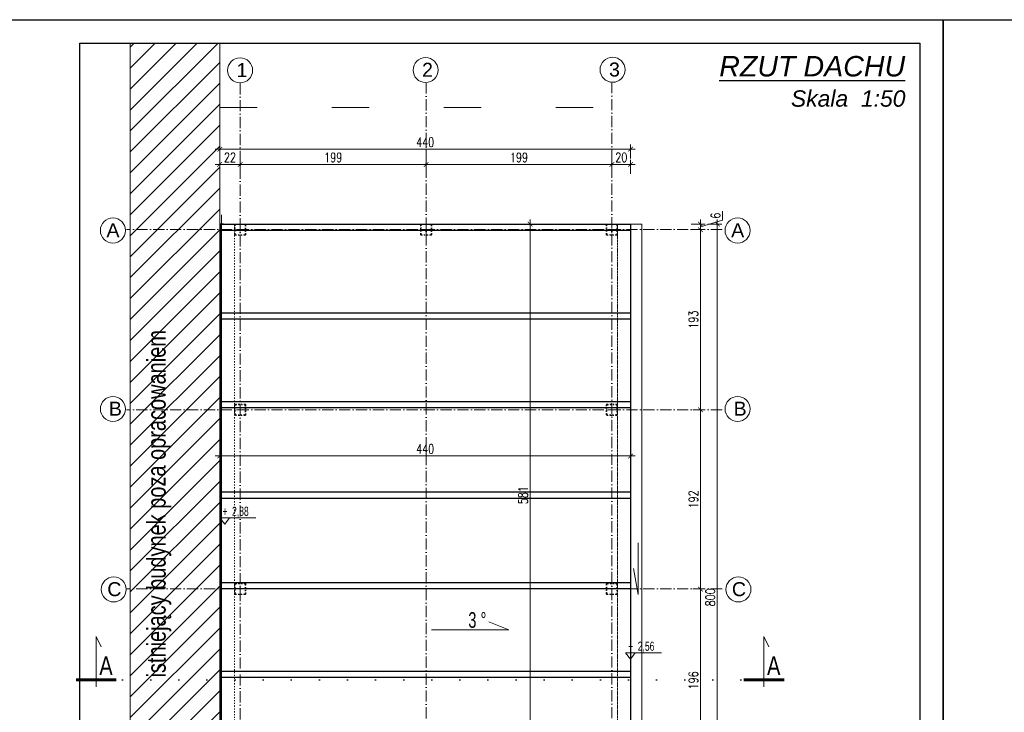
# Model space of a CAD drawing. Header units: millimetres. Extents: x 0 to 27018, y 10208 to 12867.
# Tile 21 of 25: x 22413 to 23468, y 10951 to 11693. Entities that reach past the tile are written whole.
import ezdxf
from ezdxf.enums import TextEntityAlignment as Align

# ---------------------------------------------------------------- set-up
doc = ezdxf.new("R2010")
doc.units = ezdxf.units.MM
for name, pattern in [('1105-AUCH-KA-PZ-AR-110-C$0$POL-01000-RG-1A(TYPE B)$0$CERCHOVANA2', [120, 40, -80, 0, 0, 0, 0]), ('ACAD_ISO03W100', [30, 12, -18]), ('ACAD_ISO07W100', [3, 0, -3]), ('ACAD_ISO10W100', [18, 12, -3, 0, -3])]:
    doc.linetypes.add(name, pattern=pattern)
for name, color, linetype, lineweight in [('0. PRZEKROJOWA', 7, 'Continuous', 30), ('izolacja', 191, 'BATTING', 0), ('opis', 241, 'Continuous', 13), ('osie', 43, 'ACAD_ISO10W100', 0), ('PRZEKROJOWA', 7, 'Continuous', 40), ('RAMKA', 4, 'Continuous', 60), ('siatka', 30, 'ACAD_ISO03W100', 25), ('widok', 103, 'Continuous', 20), ('wymiar', 13, 'Continuous', 13)]:
    doc.layers.add(name, color=color, linetype=linetype, lineweight=lineweight)
doc.layers.add('Znak północy', color=7, linetype='Continuous')
doc.styles.add('4mm', font='txt', dxfattribs={"width": 0.8, "height": 20})
doc.styles.add('8mm', font='txt', dxfattribs={"width": 0.8, "height": 40})
doc.styles.add('arial CE', font='txt')
doc.styles.add('MÓJ', font='txt', dxfattribs={"width": 0.8, "height": 20})
doc.styles.add('NOWY 50', font='romans.shx', dxfattribs={"width": 0.75, "height": 10})
doc.linetypes.add('BATTING', pattern='A,0.00254,-2.54,[134,ltypeshp.shx,S=2.54,R=0,X=-2.54,Y=0],-5.08,[134,ltypeshp.shx,S=2.54,R=180,X=2.54,Y=0],-2.54', length=10.16254)
doc.dimstyles.new('NOWY 1DO50', dxfattribs={"dimtxt": 20, "dimasz": 5, "dimexe": 5, "dimexo": 5, "dimgap": 2.5, "dimtad": 1, "dimdec": 0, "dimtxsty": 'NOWY 50', "dimblk": 'ARCHTICK', "dimcen": 1.25, "dimdle": 5, "dimclrd": 256, "dimclre": 256, "dimclrt": 256, "dimadec": 0, "dimazin": 0, "dimtfac": 1, "dimtdec": 0, "dimtmove": 1, "dimatfit": 0, "dimldrblk": 'ARCHTICK', "dimfxl": 10, "dimfxlon": 1, "dimlwd": -1, "dimlwe": -1, "dimarcsym": 0})

# ---------------------------------------------------------------- blocks, each defined once
blk = doc.blocks.new('*U2687')
for p, q in [((84.8, 75.4), (84.8, -32.2)), ((84.8, -32.2), (74.1, -10.5))]:
    blk.add_line(p, q)
at = {"layer": 'RAMKA'}
blk.add_line((41.7, 60.2), (127.5, 60.2), dxfattribs=at)
at = {"style": '8mm', "width": 0.8}
blk.add_attdef('A', text='', height=40, dxfattribs=at).set_placement((63.8, 30.1), align=Align.MIDDLE)
blk = doc.blocks.new('*U2803')
blk.add_lwpolyline([(-1.6, 0), (96.9, 0), (71.5, -10.1)])
at = {"style": '4mm', "width": 0.7}
blk.add_attdef('SPA', text='', height=20, dxfattribs=at).set_placement((47.6, 13.1), align=Align.MIDDLE)
blk = doc.blocks.new('_ArchTick')
at = {"color": 0, "linetype": 'ByBlock', "const_width": 0.15}
blk.add_lwpolyline([(-0.5, -0.5), (0.5, 0.5)], dxfattribs=at)
blk = doc.blocks.new('*D2865')
at = {"layer": 'Defpoints', "color": 0}
for p in [(23067.5, 11554), (22627.5, 11483.7), (23067.5, 11483.7)]:
    blk.add_point(p, dxfattribs=at)
at = {"layer": 'wymiar'}
for p, q in [((22627.5, 11544), (22627.5, 11559)), ((23067.5, 11544), (23067.5, 11559)), ((22622.5, 11554), (23072.5, 11554))]:
    blk.add_line(p, q, dxfattribs=at)
at = {"layer": 'wymiar', "linetype": 'ByBlock', "xscale": 5, "yscale": 5, "zscale": 5, "rotation": 180}
blk.add_blockref('_ArchTick', (22627.5, 11554), dxfattribs=at)
at = {"layer": 'wymiar', "linetype": 'ByBlock', "xscale": 5, "yscale": 5, "zscale": 5}
blk.add_blockref('_ArchTick', (23067.5, 11554), dxfattribs=at)
at = {"layer": 'wymiar', "insert": (22847.5, 11561.5), "char_height": 10, "attachment_point": 5, "style": 'NOWY 50'}
blk.add_mtext('440', dxfattribs=at)
blk = doc.blocks.new('*D2866')
at = {"layer": 'Defpoints', "color": 0}
for p in [(22649.5, 11537.6), (22627.5, 11473.7), (22649.5, 11473.7)]:
    blk.add_point(p, dxfattribs=at)
at = {"layer": 'wymiar'}
for p, q in [((22622.5, 11537.6), (22654.5, 11537.6)), ((22627.5, 11527.6), (22627.5, 11542.6)), ((22649.5, 11527.6), (22649.5, 11542.6))]:
    blk.add_line(p, q, dxfattribs=at)
at = {"layer": 'wymiar', "linetype": 'ByBlock', "xscale": 5, "yscale": 5, "zscale": 5, "rotation": 180}
blk.add_blockref('_ArchTick', (22627.5, 11537.6), dxfattribs=at)
at = {"layer": 'wymiar', "linetype": 'ByBlock', "xscale": 5, "yscale": 5, "zscale": 5}
blk.add_blockref('_ArchTick', (22649.5, 11537.6), dxfattribs=at)
at = {"layer": 'wymiar', "insert": (22638.5, 11545.1), "char_height": 10, "attachment_point": 5, "style": 'NOWY 50'}
blk.add_mtext('22', dxfattribs=at)
blk = doc.blocks.new('*D2867')
at = {"layer": 'Defpoints', "color": 0}
for p in [(22848.5, 11537.6), (22848.5, 11525.4), (22649.5, 11483.7)]:
    blk.add_point(p, dxfattribs=at)
at = {"layer": 'wymiar'}
for p, q in [((22644.5, 11537.6), (22853.5, 11537.6)), ((22649.5, 11527.6), (22649.5, 11542.6)), ((22848.5, 11530.4), (22848.5, 11542.6))]:
    blk.add_line(p, q, dxfattribs=at)
at = {"layer": 'wymiar', "linetype": 'ByBlock', "xscale": 5, "yscale": 5, "zscale": 5, "rotation": 180}
blk.add_blockref('_ArchTick', (22649.5, 11537.6), dxfattribs=at)
at = {"layer": 'wymiar', "linetype": 'ByBlock', "xscale": 5, "yscale": 5, "zscale": 5}
blk.add_blockref('_ArchTick', (22848.5, 11537.6), dxfattribs=at)
at = {"layer": 'wymiar', "insert": (22749, 11545.1), "char_height": 10, "attachment_point": 5, "style": 'NOWY 50'}
blk.add_mtext('199', dxfattribs=at)
blk = doc.blocks.new('*D2868')
at = {"layer": 'Defpoints', "color": 0}
for p in [(23047.5, 11537.6), (22848.5, 11525.4), (23047.5, 11509.6)]:
    blk.add_point(p, dxfattribs=at)
at = {"layer": 'wymiar'}
for p, q in [((22843.5, 11537.6), (23052.5, 11537.6)), ((22848.5, 11530.4), (22848.5, 11542.6)), ((23047.5, 11527.6), (23047.5, 11542.6))]:
    blk.add_line(p, q, dxfattribs=at)
at = {"layer": 'wymiar', "linetype": 'ByBlock', "xscale": 5, "yscale": 5, "zscale": 5, "rotation": 180}
blk.add_blockref('_ArchTick', (22848.5, 11537.6), dxfattribs=at)
at = {"layer": 'wymiar', "linetype": 'ByBlock', "xscale": 5, "yscale": 5, "zscale": 5}
blk.add_blockref('_ArchTick', (23047.5, 11537.6), dxfattribs=at)
at = {"layer": 'wymiar', "insert": (22948, 11545.1), "char_height": 10, "attachment_point": 5, "style": 'NOWY 50'}
blk.add_mtext('199', dxfattribs=at)
blk = doc.blocks.new('*D2869')
at = {"layer": 'Defpoints', "color": 0}
for p in [(23067.5, 11537.6), (23047.5, 11509.6), (23067.5, 11473.7)]:
    blk.add_point(p, dxfattribs=at)
at = {"layer": 'wymiar'}
for p, q in [((23042.5, 11537.6), (23072.5, 11537.6)), ((23047.5, 11527.6), (23047.5, 11542.6)), ((23067.5, 11527.6), (23067.5, 11542.6))]:
    blk.add_line(p, q, dxfattribs=at)
at = {"layer": 'wymiar', "linetype": 'ByBlock', "xscale": 5, "yscale": 5, "zscale": 5, "rotation": 180}
blk.add_blockref('_ArchTick', (23047.5, 11537.6), dxfattribs=at)
at = {"layer": 'wymiar', "linetype": 'ByBlock', "xscale": 5, "yscale": 5, "zscale": 5}
blk.add_blockref('_ArchTick', (23067.5, 11537.6), dxfattribs=at)
at = {"layer": 'wymiar', "insert": (23057.5, 11545.1), "char_height": 10, "attachment_point": 5, "style": 'NOWY 50'}
blk.add_mtext('20', dxfattribs=at)
blk = doc.blocks.new('*D2875')
at = {"layer": 'Defpoints', "color": 0}
for p in [(22986, 11473.7), (22959.9, 10892.7), (22986, 10892.7)]:
    blk.add_point(p, dxfattribs=at)
at = {"layer": 'wymiar'}
for p, q in [((22969.9, 11473.7), (22954.9, 11473.7)), ((22959.9, 11478.7), (22959.9, 10887.7)), ((22969.9, 10892.7), (22954.9, 10892.7))]:
    blk.add_line(p, q, dxfattribs=at)
at = {"layer": 'wymiar', "linetype": 'ByBlock', "xscale": 5, "yscale": 5, "zscale": 5}
for p, rotation in [((22959.9, 11473.7), 90), ((22959.9, 10892.7), 270)]:
    blk.add_blockref('_ArchTick', p, dxfattribs=dict(at, rotation=rotation))
at = {"layer": 'wymiar', "insert": (22952.4, 11183.2), "char_height": 10, "attachment_point": 5, "rotation": 90, "style": 'NOWY 50'}
blk.add_mtext('581', dxfattribs=at)
blk = doc.blocks.new('*D2877')
at = {"layer": 'Defpoints', "color": 0}
for p in [(23067.5, 11225.2), (22627.5, 11217.6), (23067.5, 11217.6)]:
    blk.add_point(p, dxfattribs=at)
at = {"layer": 'wymiar'}
for p, q in [((22627.5, 11222.6), (22627.5, 11230.2)), ((23067.5, 11222.6), (23067.5, 11230.2)), ((22622.5, 11225.2), (23072.5, 11225.2))]:
    blk.add_line(p, q, dxfattribs=at)
at = {"layer": 'wymiar', "linetype": 'ByBlock', "xscale": 5, "yscale": 5, "zscale": 5, "rotation": 180}
blk.add_blockref('_ArchTick', (22627.5, 11225.2), dxfattribs=at)
at = {"layer": 'wymiar', "linetype": 'ByBlock', "xscale": 5, "yscale": 5, "zscale": 5}
blk.add_blockref('_ArchTick', (23067.5, 11225.2), dxfattribs=at)
at = {"layer": 'wymiar', "insert": (22847.5, 11232.7), "char_height": 10, "attachment_point": 5, "style": 'NOWY 50'}
blk.add_mtext('440', dxfattribs=at)
blk = doc.blocks.new('*D2878')
at = {"layer": 'Defpoints', "color": 0}
for p in [(23073.4, 11473.7), (23067.5, 10673.7), (23160.4, 10673.7)]:
    blk.add_point(p, dxfattribs=at)
at = {"layer": 'wymiar'}
for p, q in [((23150.4, 11473.7), (23165.4, 11473.7)), ((23160.4, 11478.7), (23160.4, 10668.7)), ((23150.4, 10673.7), (23165.4, 10673.7))]:
    blk.add_line(p, q, dxfattribs=at)
at = {"layer": 'wymiar', "linetype": 'ByBlock', "xscale": 5, "yscale": 5, "zscale": 5}
for p, rotation in [((23160.4, 11473.7), 90), ((23160.4, 10673.7), 270)]:
    blk.add_blockref('_ArchTick', p, dxfattribs=dict(at, rotation=rotation))
at = {"layer": 'wymiar', "insert": (23152.9, 11073.7), "char_height": 10, "attachment_point": 5, "rotation": 90, "style": 'NOWY 50'}
blk.add_mtext('800', dxfattribs=at)
blk = doc.blocks.new('*D2879')
at = {"layer": 'Defpoints', "color": 0}
for p in [(23067.4, 11473.7), (23067.5, 11467.7), (23142.3, 11467.7)]:
    blk.add_point(p, dxfattribs=at)
at = {"layer": 'wymiar'}
for p, q in [((23166.1, 11487.5), (23166.1, 11477.8)), ((23132.3, 11473.7), (23147.3, 11473.7)), ((23142.3, 11478.7), (23142.3, 11462.7)), ((23142.3, 11473.7), (23142.3, 11478.7)), ((23166.1, 11477.8), (23142.3, 11470.7)), ((23132.3, 11467.7), (23147.3, 11467.7)), ((23142.3, 11467.7), (23142.3, 11462.7))]:
    blk.add_line(p, q, dxfattribs=at)
at = {"layer": 'wymiar', "linetype": 'ByBlock', "xscale": 5, "yscale": 5, "zscale": 5}
for p, rotation in [((23142.3, 11473.7), 270), ((23142.3, 11467.7), 90)]:
    blk.add_blockref('_ArchTick', p, dxfattribs=dict(at, rotation=rotation))
at = {"layer": 'wymiar', "insert": (23158.6, 11482.6), "char_height": 10, "attachment_point": 5, "rotation": 90, "style": 'NOWY 50'}
blk.add_mtext('6', dxfattribs=at)
blk = doc.blocks.new('*D2880')
at = {"layer": 'Defpoints', "color": 0}
for p in [(23067.5, 11467.7), (23129.2, 11274.7), (23142.3, 11274.7)]:
    blk.add_point(p, dxfattribs=at)
at = {"layer": 'wymiar'}
for p, q in [((23142.3, 11472.7), (23142.3, 11269.7)), ((23132.3, 11467.7), (23147.3, 11467.7)), ((23134.2, 11274.7), (23147.3, 11274.7))]:
    blk.add_line(p, q, dxfattribs=at)
at = {"layer": 'wymiar', "linetype": 'ByBlock', "xscale": 5, "yscale": 5, "zscale": 5}
for p, rotation in [((23142.3, 11467.7), 90), ((23142.3, 11274.7), 270)]:
    blk.add_blockref('_ArchTick', p, dxfattribs=dict(at, rotation=rotation))
at = {"layer": 'wymiar', "insert": (23134.8, 11371.2), "char_height": 10, "attachment_point": 5, "rotation": 90, "style": 'NOWY 50'}
blk.add_mtext('193', dxfattribs=at)
blk = doc.blocks.new('*D2881')
at = {"layer": 'Defpoints', "color": 0}
for p in [(23129.2, 11274.7), (23129.2, 11082.7), (23142.3, 11082.7)]:
    blk.add_point(p, dxfattribs=at)
at = {"layer": 'wymiar'}
for p, q in [((23134.2, 11274.7), (23147.3, 11274.7)), ((23142.3, 11279.7), (23142.3, 11077.7)), ((23134.2, 11082.7), (23147.3, 11082.7))]:
    blk.add_line(p, q, dxfattribs=at)
at = {"layer": 'wymiar', "linetype": 'ByBlock', "xscale": 5, "yscale": 5, "zscale": 5}
for p, rotation in [((23142.3, 11274.7), 90), ((23142.3, 11082.7), 270)]:
    blk.add_blockref('_ArchTick', p, dxfattribs=dict(at, rotation=rotation))
at = {"layer": 'wymiar', "insert": (23134.8, 11178.7), "char_height": 10, "attachment_point": 5, "rotation": 90, "style": 'NOWY 50'}
blk.add_mtext('192', dxfattribs=at)
blk = doc.blocks.new('*D2882')
at = {"layer": 'Defpoints', "color": 0}
for p in [(23129.2, 11082.7), (23121.4, 10886.7), (23142.3, 10886.7)]:
    blk.add_point(p, dxfattribs=at)
at = {"layer": 'wymiar'}
for p, q in [((23134.2, 11082.7), (23147.3, 11082.7)), ((23142.3, 11087.7), (23142.3, 10881.7)), ((23132.3, 10886.7), (23147.3, 10886.7))]:
    blk.add_line(p, q, dxfattribs=at)
at = {"layer": 'wymiar', "linetype": 'ByBlock', "xscale": 5, "yscale": 5, "zscale": 5}
for p, rotation in [((23142.3, 11082.7), 90), ((23142.3, 10886.7), 270)]:
    blk.add_blockref('_ArchTick', p, dxfattribs=dict(at, rotation=rotation))
at = {"layer": 'wymiar', "insert": (23134.8, 10984.7), "char_height": 10, "attachment_point": 5, "rotation": 90, "style": 'NOWY 50'}
blk.add_mtext('196', dxfattribs=at)
blk = doc.blocks.new('*U2918')
for p, q in [((-10.7, 13.7), (68.1, 13.7)), ((0, 0), (-10.7, 13.7)), ((10.7, 13.7), (0, 0))]:
    blk.add_line(p, q)
at = {"style": '4mm', "width": 0.7}
blk.add_attdef('ZN', text='', height=20, dxfattribs=at).set_placement((0.6, 17.6), align=Align.CENTER)
blk.add_attdef('POZ', (16.1, 18.1), '', height=20, dxfattribs=at)
blk = doc.blocks.new('*U2920')
for p, q in [((-10.7, 13.7), (68.1, 13.7)), ((0, 0), (-10.7, 13.7)), ((10.7, 13.7), (0, 0))]:
    blk.add_line(p, q)
at = {"style": '4mm', "width": 0.7}
blk.add_attdef('ZN', text='', height=20, dxfattribs=at).set_placement((0.6, 17.6), align=Align.CENTER)
blk.add_attdef('POZ', (16.1, 18.1), '', height=20, dxfattribs=at)

msp = doc.modelspace()

# ---------------------------------------------------------------- hatches: boundary and pattern name
at = {"layer": 'wymiar'}
h = msp.add_hatch(dxfattribs=at)
h.set_pattern_fill('ANSI31', color=256, scale=5)
h.set_pattern_definition([(45, (1021.208, 3533.518), (-11.22532, 11.22532), [])])
h.paths.add_polyline_path([(22627.5, 10436.9), (22531.5, 10436.9), (22531.5, 11667.7), (22627.5, 11667.7)])

# ---------------------------------------------------------------- linework, layer by layer
for points in [[(23067.5, 11473.7), (23067.5, 11466.7), (22629.5, 11466.7), (22629.5, 11473.7), (23067.5, 11473.7)], [(23067.5, 11378.7), (23067.5, 11371.7), (22629.5, 11371.7), (22629.5, 11378.7), (23067.5, 11378.7)], [(23067.5, 11283.7), (23067.5, 11276.7), (22629.5, 11276.7), (22629.5, 11283.7), (23067.4, 11283.7)], [(23067.5, 11186.7), (23067.5, 11179.7), (22629.5, 11179.7), (22629.5, 11186.7), (23067.4, 11186.7)], [(23067.5, 11089.7), (23067.5, 11082.7), (22629.5, 11082.7), (22629.5, 11089.7), (23067.5, 11089.7)], [(23067.5, 10994.7), (23067.5, 10987.7), (22629.5, 10987.7), (22629.5, 10994.7), (23067.5, 10994.7)]]:
    msp.add_lwpolyline(points)
at = {"layer": '0. PRZEKROJOWA'}
for p, q in [((22629.5, 11473.7), (22627.5, 11473.7)), ((22629.5, 11473.7), (22631.5, 11473.7)), ((22631.5, 11473.7), (22629.5, 11473.7))]:
    msp.add_line(p, q, dxfattribs=at)
msp.add_lwpolyline([(22629.5, 11473.7), (23067.5, 11473.7), (23067.5, 10673.7), (22629.5, 10673.7)], close=True, dxfattribs=at)
at = {"layer": 'izolacja', "lineweight": 0, "ltscale": 0.1}
msp.add_line((22628.5, 11473.7), (22628.5, 10673.7), dxfattribs=at)
at = {"layer": 'opis', "color": 0}
for centre in [(22649.3, 11638.4), (22848, 11638.7), (23048.2, 11639), (22513.1, 11466.8), (23182.1, 11466.8), (22513.1, 11275.6), (23182.1, 11275.6), (22514, 11082.2), (23183, 11082.2)]:
    msp.add_circle(centre, 13.4, dxfattribs=at)
at = {"layer": 'osie'}
for p, q in [((22649.5, 11624.7), (22649.5, 10581.5)), ((22848.5, 10581.9), (22848.5, 11624.7)), ((23047.5, 10582.1), (23047.5, 11624.7)), ((23165.5, 11467.7), (22527.5, 11467.7)), ((23165.5, 11274.7), (22527.5, 11274.7)), ((23165.5, 11082.7), (22527.5, 11082.7))]:
    msp.add_line(p, q, dxfattribs=at)
at = {"layer": 'siatka', "linetype": 'ACAD_ISO07W100', "ltscale": 10}
msp.add_line((22523.5, 10985.5), (23229.8, 10985.5), dxfattribs=at)
at = {"layer": 'wymiar'}
for p, q in [((22627.5, 11602.1), (22627.5, 10437.5)), ((22629.5, 11473.7), (22629.5, 11483.7)), ((22629.5, 11473.7), (22629.5, 10673.7)), ((23067.4, 11473.7), (23079.5, 11473.7)), ((23079.5, 11473.7), (23079.5, 10673.7)), ((23075.5, 11132.1), (23075.5, 11076.6)), ((23075.5, 11076.6), (23070.6, 11104.5))]:
    msp.add_line(p, q, dxfattribs=at)
at = {"layer": 'wymiar', "linetype": '1105-AUCH-KA-PZ-AR-110-C$0$POL-01000-RG-1A(TYPE B)$0$CERCHOVANA2'}
msp.add_line((22627.5, 11598.7), (23073.6, 11598.7), dxfattribs=at)
at = {"layer": 'wymiar', "linetype": 'ACAD_ISO03W100', "lineweight": 5, "ltscale": 0.1}
for p, q in [((22643.5, 11473.7), (22643.5, 10687.7)), ((22649.5, 11474.2), (22649.5, 11461.3)), ((23047.5, 11474.2), (23047.5, 11461.3)), ((23053.5, 10687.7), (23053.5, 11473.7)), ((22655.7, 11467.7), (22643.3, 11467.7)), ((23053.7, 11467.7), (23041.3, 11467.7)), ((22655.7, 11274.7), (22643.3, 11274.7)), ((22649.5, 11281.2), (22649.5, 11268.3)), ((23053.7, 11274.7), (23041.3, 11274.7)), ((23047.5, 11281.2), (23047.5, 11268.3)), ((22655.7, 11082.7), (22643.3, 11082.7)), ((22649.5, 11089.2), (22649.5, 11076.3)), ((23053.7, 11082.7), (23041.3, 11082.7)), ((23047.5, 11089.2), (23047.5, 11076.3))]:
    msp.add_line(p, q, dxfattribs=at)
at = {"layer": 'wymiar', "linetype": 'ACAD_ISO03W100', "lineweight": 5}
for p, q in [((22848.5, 11474.2), (22848.5, 11461.3)), ((22854.7, 11467.7), (22842.3, 11467.7))]:
    msp.add_line(p, q, dxfattribs=at)
at = {"layer": 'wymiar'}
msp.add_lwpolyline([(22627.5, 10436.9), (22531.5, 10436.9), (22531.5, 11667.7), (22627.5, 11667.7)], close=True, dxfattribs=at)
at = {"layer": 'wymiar', "linetype": 'ACAD_ISO03W100', "lineweight": 5, "ltscale": 0.1}
msp.add_lwpolyline([(22629.5, 11473.7), (23053.5, 11473.7), (23053.5, 10892.7), (23067.5, 10892.7), (23067.5, 10673.7), (22629.5, 10673.7), (22629.5, 11473.7)], close=True, dxfattribs=at)
for points in [[(22655.5, 11472.8), (22655.5, 11462.6, -0.414214), (22654.6, 11461.7), (22644.4, 11461.7, -0.414214), (22643.5, 11462.6), (22643.5, 11472.8, -0.414214), (22644.4, 11473.7), (22654.6, 11473.7, -0.414214)], [(22654.9, 11472.5), (22654.9, 11462.9, -0.414214), (22654.3, 11462.3), (22644.7, 11462.3, -0.414214), (22644.1, 11462.9), (22644.1, 11472.5, -0.414214), (22644.7, 11473.1), (22654.3, 11473.1, -0.414214)], [(22854.5, 11472.8), (22854.5, 11462.6, -0.414214), (22853.6, 11461.7), (22843.4, 11461.7, -0.414214), (22842.5, 11462.6), (22842.5, 11472.8, -0.414214), (22843.4, 11473.7), (22853.6, 11473.7, -0.414214)], [(22853.9, 11472.5), (22853.9, 11462.9, -0.414214), (22853.3, 11462.3), (22843.7, 11462.3, -0.414214), (22843.1, 11462.9), (22843.1, 11472.5, -0.414214), (22843.7, 11473.1), (22853.3, 11473.1, -0.414214)], [(23053.5, 11472.8), (23053.5, 11462.6, -0.414214), (23052.6, 11461.7), (23042.4, 11461.7, -0.414214), (23041.5, 11462.6), (23041.5, 11472.8, -0.414214), (23042.4, 11473.7), (23052.6, 11473.7, -0.414214)], [(23052.9, 11472.5), (23052.9, 11462.9, -0.414214), (23052.3, 11462.3), (23042.7, 11462.3, -0.414214), (23042.1, 11462.9), (23042.1, 11472.5, -0.414214), (23042.7, 11473.1), (23052.3, 11473.1, -0.414214)], [(22655.5, 11279.8), (22655.5, 11269.6, -0.414214), (22654.6, 11268.7), (22644.4, 11268.7, -0.414214), (22643.5, 11269.6), (22643.5, 11279.8, -0.414214), (22644.4, 11280.7), (22654.6, 11280.7, -0.414214)], [(22654.9, 11279.5), (22654.9, 11269.9, -0.414214), (22654.3, 11269.3), (22644.7, 11269.3, -0.414214), (22644.1, 11269.9), (22644.1, 11279.5, -0.414214), (22644.7, 11280.1), (22654.3, 11280.1, -0.414214)], [(23053.5, 11279.8), (23053.5, 11269.6, -0.414214), (23052.6, 11268.7), (23042.4, 11268.7, -0.414214), (23041.5, 11269.6), (23041.5, 11279.8, -0.414214), (23042.4, 11280.7), (23052.6, 11280.7, -0.414214)], [(23052.9, 11279.5), (23052.9, 11269.9, -0.414214), (23052.3, 11269.3), (23042.7, 11269.3, -0.414214), (23042.1, 11269.9), (23042.1, 11279.5, -0.414214), (23042.7, 11280.1), (23052.3, 11280.1, -0.414214)], [(22655.5, 11087.8), (22655.5, 11077.6, -0.414214), (22654.6, 11076.7), (22644.4, 11076.7, -0.414214), (22643.5, 11077.6), (22643.5, 11087.8, -0.414214), (22644.4, 11088.7), (22654.6, 11088.7, -0.414214)], [(22654.9, 11087.5), (22654.9, 11077.9, -0.414214), (22654.3, 11077.3), (22644.7, 11077.3, -0.414214), (22644.1, 11077.9), (22644.1, 11087.5, -0.414214), (22644.7, 11088.1), (22654.3, 11088.1, -0.414214)], [(23053.5, 11087.8), (23053.5, 11077.6, -0.414214), (23052.6, 11076.7), (23042.4, 11076.7, -0.414214), (23041.5, 11077.6), (23041.5, 11087.8, -0.414214), (23042.4, 11088.7), (23052.6, 11088.7, -0.414214)], [(23052.9, 11087.5), (23052.9, 11077.9, -0.414214), (23052.3, 11077.3), (23042.7, 11077.3, -0.414214), (23042.1, 11077.9), (23042.1, 11087.5, -0.414214), (23042.7, 11088.1), (23052.3, 11088.1, -0.414214)]]:
    msp.add_lwpolyline(points, format="xyb", close=True, dxfattribs=at)
at = {"layer": 'Znak północy', "ltscale": 10}
for points in [[(22352.8, 11692.7), (23402.4, 11692.7), (23402.4, 10208.3), (22352.8, 10208.3)], [(23402.4, 11692.7), (24452, 11692.7), (24452, 10208.3), (23402.4, 10208.3)], [(22477.8, 11667.7), (23377.4, 11667.7), (23377.4, 10233.3), (22477.8, 10233.3)]]:
    msp.add_lwpolyline(points, close=True, dxfattribs=at)

# ---------------------------------------------------------------- block references
at = {"layer": 'opis', "xscale": 0.4899999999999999, "yscale": 0.4899999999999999, "zscale": 0.4899999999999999}
for name, p, values in [('*U2920', (22632.8, 11152.2), {'ZN': '+', 'POZ': '2,88'}), ('*U2918', (23067.3, 11007.6), {'ZN': '+', 'POZ': '2,56'})]:
    msp.add_blockref(name, p, dxfattribs=at).add_auto_attribs(values)
at = {"layer": 'opis'}
ref = msp.add_blockref('*U2803', (22855.6, 11038.9), dxfattribs=dict(at, xscale=-0.8399999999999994, yscale=0.8399999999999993, zscale=0.8399999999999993, rotation=179.9999999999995))
ref.add_attrib('SPA', '3 %%d', dxfattribs={"layer": '0', "height": 16.8, "style": '4mm', "width": 0.7}).set_placement((22903.4, 11049.5), align=Align.MIDDLE)
at = {"layer": 'widok'}
ref = msp.add_blockref('*U2687', (22537.5, 11015.6), dxfattribs=dict(at, xscale=0.5, yscale=0.5, zscale=0.5, rotation=180))
ref.add_attrib('A', 'A', dxfattribs={"layer": '0', "height": 20, "style": '8mm', "width": 0.8}).set_placement((22505.7, 11000.5), align=Align.MIDDLE)
ref = msp.add_blockref('*U2687', (23252.7, 11015.6), dxfattribs=dict(at, xscale=0.5, yscale=0.5, zscale=0.5, rotation=180))
ref.add_attrib('A', 'A', dxfattribs={"layer": '0', "height": 20, "style": '8mm', "width": 0.8}).set_placement((23220.8, 11000.5), align=Align.MIDDLE)

# ---------------------------------------------------------------- texts
at = {"layer": 'opis', "color": 0, "char_height": 15, "attachment_point": 1, "style": 'arial CE'}
for s, insert in [('{\\fArial|b0|i0|c238|p34;\\C7;1 }', (22645.5, 11646.2)), ('{\\fArial|b0|i0|c238|p34;\\C7;2 }', (22844.2, 11646.5)), ('{\\fArial|b0|i0|c238|p34;\\C7;3 }', (23044.4, 11646.8)), ('{\\fArial|b0|i0|c238|p34;\\C7;A }', (22506.2, 11474.6)), ('{\\fArial|b0|i0|c238|p34;\\C7;A }', (23175.2, 11474.6)), ('{\\fArial|b0|i0|c238|p34;\\C7;B }', (22508.8, 11283.4)), ('{\\fArial|b0|i0|c238|p34;\\C7;B }', (23177.8, 11283.4)), ('{\\fArial|b0|i0|c238|p34;\\C7;C }', (22507.1, 11090)), ('{\\fArial|b0|i0|c238|p34;\\C7;C }', (23176, 11090))]:
    msp.add_mtext(s, dxfattribs=dict(at, insert=insert))
at = {"layer": 'PRZEKROJOWA', "insert": (22549.6, 11360.1), "char_height": 20, "width": 535.675, "attachment_point": 3, "rotation": 90, "style": 'MÓJ'}
msp.add_mtext(' istniejący budynek poza opracowaniem', dxfattribs=at)
at = {"layer": 'Znak północy', "ltscale": 10}
for s, insert, char_height, attachment_point in [('{\\L\\fArial|b0|i1|c238|p34;RZUT DACHU}', (23361.6, 11653.8), 21.938, 3), ('{\\fArial|b0|i1|c238|p34;Skala  1:50}', (23239.2, 11617), 17.55, 1)]:
    msp.add_mtext(s, dxfattribs=dict(at, insert=insert, char_height=char_height, attachment_point=attachment_point))

# ---------------------------------------------------------------- dimensions: what is measured, and where the dimension line sits
at = {"layer": 'wymiar'}
for base, p1, p2, picture, middle in [((23067.5, 11554), (22627.5, 11483.7), (23067.5, 11483.7), '*D2865', (22847.5, 11561.5)), ((22649.5, 11537.6), (22627.5, 11473.7), (22649.5, 11473.7), '*D2866', (22638.5, 11545.1)), ((22848.5, 11537.6), (22649.5, 11483.7), (22848.5, 11525.4), '*D2867', (22749, 11545.1)), ((23047.5, 11537.6), (22848.5, 11525.4), (23047.5, 11509.6), '*D2868', (22948, 11545.1)), ((23067.5, 11537.6), (23047.5, 11509.6), (23067.5, 11473.7), '*D2869', (23057.5, 11545.1)), ((23067.5, 11225.2), (22627.5, 11217.6), (23067.5, 11217.6), '*D2877', (22847.5, 11232.7))]:
    dim = msp.add_linear_dim(base=base, p1=p1, p2=p2, dimstyle='NOWY 1DO50', dxfattribs=at)
    dim.commit()
    dim.dimension.update_dxf_attribs({"geometry": picture, "text_midpoint": middle})
for base, p1, p2, picture, middle in [((23142.3, 11467.7), (23067.4, 11473.7), (23067.5, 11467.7), '*D2879', (23158.6, 11480.3)), ((22959.9, 10892.7), (22986, 11473.7), (22986, 10892.7), '*D2875', (22952.4, 11183.2)), ((23160.4, 10673.7), (23073.4, 11473.7), (23067.5, 10673.7), '*D2878', (23152.9, 11073.7)), ((23142.3, 11274.7), (23067.5, 11467.7), (23129.2, 11274.7), '*D2880', (23134.8, 11371.2)), ((23142.3, 11082.7), (23129.2, 11274.7), (23129.2, 11082.7), '*D2881', (23134.8, 11178.7)), ((23142.3, 10886.7), (23129.2, 11082.7), (23121.4, 10886.7), '*D2882', (23134.8, 10984.7))]:
    dim = msp.add_linear_dim(base=base, p1=p1, p2=p2, angle=90, dimstyle='NOWY 1DO50', dxfattribs=at)
    dim.commit()
    dim.dimension.update_dxf_attribs({"geometry": picture, "text_midpoint": middle})

doc.saveas('drawing.dxf')
